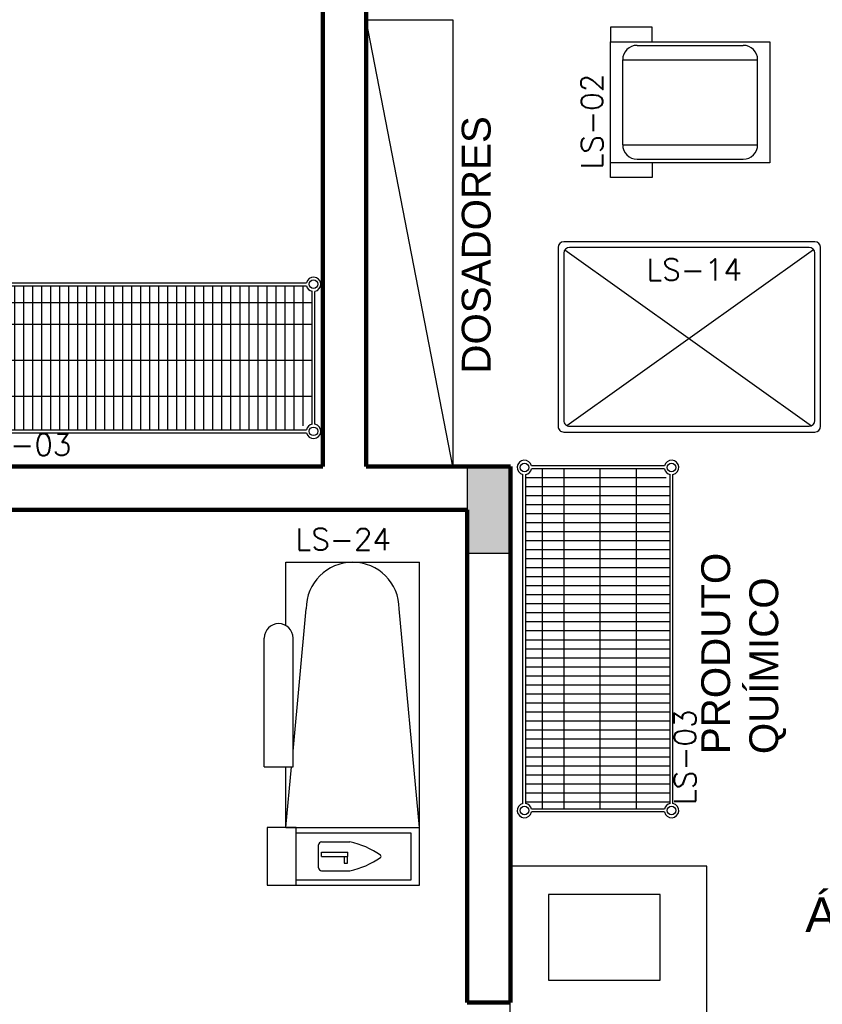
# Model space of a CAD drawing. Header units: metres. Extents: x -44 to 208, y -13 to 238.
# Tile 65 of 154: x 28.82 to 31.61, y 104.01 to 107.43. Entities that reach past the tile are written whole.
import ezdxf

# ---------------------------------------------------------------- set-up
doc = ezdxf.new("R2010")
doc.units = ezdxf.units.M
doc.header["$MEASUREMENT"] = 0
doc.layers.add('ALV-ALT', color=7, linetype='Continuous', lineweight=90)
for name, color, linetype in [('EST-LAJ', 6, 'Continuous'), ('HTC-EST', 253, 'Continuous'), ('HTC-PIS', 8, 'Continuous'), ('TXT-AMB', 25, 'Continuous'), ('TXT-ESP', 40, 'Continuous')]:
    doc.layers.add(name, color=color, linetype=linetype)
doc.styles.add('20--4-0', font='romans.shx', dxfattribs={"height": 0.08})
doc.styles.add('Texto Ambiente 1-50', font='arial.ttf', dxfattribs={"height": 0.12})
doc.styles.add('Texto Especificacao 1-50', font='arial.ttf', dxfattribs={"height": 0.1})

# ---------------------------------------------------------------- blocks, each defined once
blk = doc.blocks.new('LS-24')
for p, q in [((-153.9977, 59.9637), (-153.5353, 59.9637)), ((-153.9977, 59.7438), (-153.9977, 59.9637)), ((-153.5353, 59.0437), (-153.5353, 59.9637)), ((-153.9733, 59.309), (-153.9277, 59.8025)), ((-153.5353, 59.0437), (-153.6053, 59.8025)), ((-154.0732, 59.2542), (-154.0732, 59.7009)), ((-153.9733, 59.2542), (-153.9733, 59.7009)), ((-154.0732, 59.2542), (-153.9733, 59.2542)), ((-153.9977, 59.0437), (-153.9783, 59.2542)), ((-153.9977, 59.0437), (-153.9977, 59.2542)), ((-153.9977, 59.0437), (-153.5353, 59.0437)), ((-153.5353, 58.8437), (-153.5353, 59.0437)), ((-153.8845, 58.9039), (-153.8845, 58.9839)), ((-153.8745, 58.9939), (-153.7762, 58.9939)), ((-153.8745, 58.9439), (-153.8745, 58.9589)), ((-153.8745, 58.9589), (-153.7838, 58.9589)), ((-153.8745, 58.9439), (-153.7838, 58.9439)), ((-153.7956, 58.942), (-153.7956, 58.92)), ((-153.7841, 58.942), (-153.7956, 58.942)), ((-153.7841, 58.92), (-153.7841, 58.942)), ((-153.7838, 58.9439), (-153.7838, 58.9589)), ((-153.7956, 58.92), (-153.7841, 58.92)), ((-153.8745, 58.8939), (-153.7762, 58.8939)), ((-153.9977, 58.8437), (-153.5353, 58.8437))]:
    blk.add_line(p, q)
blk.add_lwpolyline([(-154.0632, 58.8437), (-153.9625, 58.8437), (-153.9625, 59.0437), (-154.0632, 59.0437)], close=True)
blk.add_lwpolyline([(-153.9625, 58.8628), (-153.5634, 58.8628), (-153.5634, 59.0244), (-153.9625, 59.0244)])
for centre, radius, start, end in [((-153.7665, 59.8025), 0.1612, 360, 180), ((-154.0232, 59.7009), 0.05, 0, 180), ((-153.8745, 58.9839), 0.01, 90, 180), ((-153.8345, 58.7139), 0.286, 54.9334, 78.2364), ((-153.8345, 59.1739), 0.286, 281.7636, 305.0666), ((-153.6731, 58.9439), 0.005, 305.0666, 54.9334), ((-153.8745, 58.9039), 0.01, 180, 270)]:
    blk.add_arc(centre, radius, start, end)
at = {"style": '20--4-0', "text_generation_flag": 6}
blk.add_text('LS-24', height=0.075, rotation=180, dxfattribs=at).set_placement((-153.9648, 60.0061))
blk = doc.blocks.new('LS-14')
for p, q in [((-152.1924, 49.622), (-152.1924, 48.752)), ((-151.5524, 49.642), (-152.1724, 49.642)), ((-151.5552, 48.7619), (-152.1654, 49.6172)), ((-151.5724, 49.622), (-152.1524, 49.622)), ((-151.5324, 48.752), (-151.5324, 49.622)), ((-152.1724, 49.602), (-152.1724, 48.772)), ((-152.1642, 48.7558), (-151.5544, 49.6106)), ((-151.5524, 48.772), (-151.5524, 49.602)), ((-152.1724, 48.732), (-151.5524, 48.732)), ((-152.1524, 48.752), (-151.5724, 48.752))]:
    blk.add_line(p, q)
for centre, start, end in [((-152.1724, 49.622), 90, 180), ((-152.1524, 49.602), 90, 180), ((-151.5724, 49.602), 0, 90), ((-151.5524, 49.622), 0, 90), ((-152.1524, 48.772), 180, 270), ((-151.5724, 48.772), 270, 0), ((-152.1724, 48.752), 180, 270), ((-151.5524, 48.752), 270, 0)]:
    blk.add_arc(centre, 0.02, start, end)
at = {"style": '20--4-0'}
blk.add_text('LS-14', height=0.075, rotation=90, dxfattribs=at).set_placement((-152.0583, 49.0382))
blk = doc.blocks.new('LS-02')
for p, q in [((-153.9427, 52.6396), (-153.9427, 52.5896)), ((-153.7977, 52.6396), (-153.9427, 52.6396)), ((-153.7977, 52.5896), (-153.7977, 52.6396)), ((-153.8502, 52.5769), (-153.4822, 52.5769)), ((-153.9002, 52.2323), (-153.9002, 52.5269)), ((-153.9002, 52.5269), (-153.4322, 52.5269)), ((-153.4322, 52.2323), (-153.4322, 52.5269)), ((-153.9002, 52.2323), (-153.4322, 52.2323)), ((-153.8502, 52.1823), (-153.4822, 52.1823)), ((-153.9427, 52.1192), (-153.9427, 52.1696)), ((-153.7977, 52.1696), (-153.7977, 52.1192)), ((-153.7977, 52.1192), (-153.9427, 52.1192))]:
    blk.add_line(p, q)
blk.add_lwpolyline([(-153.3897, 52.1696), (-153.9427, 52.1696), (-153.9427, 52.5896), (-153.3897, 52.5896)], close=True)
for centre, start, end in [((-153.8502, 52.5269), 90, 180), ((-153.4822, 52.5269), 0, 90), ((-153.8502, 52.2323), 180, 270), ((-153.4822, 52.2323), 270, 0)]:
    blk.add_arc(centre, 0.05, start, end)
at = {"style": '20--4-0'}
blk.add_text('LS-02', height=0.075, rotation=90, dxfattribs=at).set_placement((-153.9691, 52.1474))
blk = doc.blocks.new('LS-19')
for p, q in [((-133.1754, 59.67), (-133.8587, 59.67)), ((-133.8587, 59.67), (-133.8587, 59.0725)), ((-133.1754, 58.0044), (-133.1754, 59.67)), ((-133.3377, 59.5712), (-133.7248, 59.5712)), ((-133.7248, 59.5712), (-133.7248, 59.275)), ((-133.3377, 59.275), (-133.3377, 59.5712)), ((-133.7248, 59.275), (-133.3377, 59.275))]:
    blk.add_line(p, q)
blk = doc.blocks.new('LS-03')
for p, q in [((-19.2767, 20.4556), (-18.1357, 20.4556)), ((-19.3062, 19.965), (-19.3062, 20.4261)), ((-19.2962, 19.965), (-19.2962, 20.4261)), ((-19.2767, 20.4456), (-18.1357, 20.4456)), ((-19.2723, 20.0581), (-19.2723, 20.4456)), ((-19.241, 20.0581), (-19.241, 20.4456)), ((-19.2098, 20.0581), (-19.2098, 20.4456)), ((-19.1785, 20.0581), (-19.1785, 20.4456)), ((-19.1473, 20.0581), (-19.1473, 20.4456)), ((-19.116, 20.0581), (-19.116, 20.4456)), ((-19.0848, 20.0581), (-19.0848, 20.4456)), ((-19.0535, 20.0581), (-19.0535, 20.4456)), ((-19.0223, 20.0581), (-19.0223, 20.4456)), ((-18.991, 20.0581), (-18.991, 20.4456)), ((-18.9598, 20.0581), (-18.9598, 20.4456)), ((-18.9285, 20.0581), (-18.9285, 20.4456)), ((-18.8973, 20.0581), (-18.8973, 20.4456)), ((-18.866, 20.0581), (-18.866, 20.4456)), ((-18.8348, 19.9456), (-18.8348, 20.4456)), ((-18.8035, 19.9456), (-18.8035, 20.4456)), ((-18.7723, 19.9456), (-18.7723, 20.4456)), ((-18.741, 19.9456), (-18.741, 20.4456)), ((-18.7098, 19.9456), (-18.7098, 20.4456)), ((-18.6785, 19.9456), (-18.6785, 20.4456)), ((-18.6473, 19.9456), (-18.6473, 20.4456)), ((-18.616, 19.9456), (-18.616, 20.4456)), ((-18.5848, 19.9456), (-18.5848, 20.4456)), ((-18.5535, 19.9456), (-18.5535, 20.4456)), ((-18.5223, 19.9456), (-18.5223, 20.4456)), ((-18.491, 19.9456), (-18.491, 20.4456)), ((-18.4598, 19.9456), (-18.4598, 20.4456)), ((-18.4285, 19.9456), (-18.4285, 20.4456)), ((-18.3973, 19.9456), (-18.3973, 20.4456)), ((-18.366, 19.9456), (-18.366, 20.4456)), ((-18.3348, 19.9456), (-18.3348, 20.4456)), ((-18.3035, 19.9456), (-18.3035, 20.4456)), ((-18.2723, 19.9456), (-18.2723, 20.4456)), ((-18.241, 19.9456), (-18.241, 20.4456)), ((-18.2098, 19.9456), (-18.2098, 20.4456)), ((-18.1785, 19.9456), (-18.1785, 20.4456)), ((-18.1473, 19.9597), (-18.1473, 20.4456)), ((-18.1162, 19.965), (-18.1162, 20.4261)), ((-18.1062, 19.965), (-18.1062, 20.4261)), ((-19.2962, 20.3876), (-18.1162, 20.3876)), ((-19.2962, 20.3126), (-18.1162, 20.3126)), ((-19.2962, 20.1876), (-18.1162, 20.1876)), ((-19.2962, 20.0626), (-18.1162, 20.0626)), ((-19.2723, 19.9456), (-19.2723, 20.0626)), ((-19.241, 19.9456), (-19.241, 20.0626)), ((-19.2098, 19.9456), (-19.2098, 20.0626)), ((-19.1785, 19.9456), (-19.1785, 20.0626)), ((-19.1473, 19.9456), (-19.1473, 20.0626)), ((-19.116, 19.9456), (-19.116, 20.0626)), ((-19.0848, 19.9456), (-19.0848, 20.0626)), ((-19.0535, 19.9456), (-19.0535, 20.0626)), ((-19.0223, 19.9456), (-19.0223, 20.0626)), ((-18.991, 19.9456), (-18.991, 20.0626)), ((-18.9598, 19.9456), (-18.9598, 20.0626)), ((-18.9285, 19.9456), (-18.9285, 20.0626)), ((-18.8973, 19.9456), (-18.8973, 20.0626)), ((-18.866, 19.9456), (-18.866, 20.0626)), ((-19.2767, 19.9456), (-18.1357, 19.9456)), ((-19.2767, 19.9356), (-18.1357, 19.9356))]:
    blk.add_line(p, q)
for centre in [(-19.3012, 20.4506), (-18.1112, 20.4506), (-19.3012, 19.9406), (-18.1112, 19.9406)]:
    blk.add_circle(centre, 0.015)
for centre, start, end in [((-19.3012, 20.4506), 11.537, 258.463), ((-18.1112, 20.4506), 281.537, 168.463), ((-19.3012, 20.4506), 281.537, 348.463), ((-18.1112, 20.4506), 191.537, 258.463), ((-19.3012, 19.9406), 101.537, 348.463), ((-19.3012, 19.9406), 11.537, 78.463), ((-18.1112, 19.9406), 191.537, 78.463), ((-18.1112, 19.9406), 101.537, 168.463)]:
    blk.add_arc(centre, 0.025, start, end)
at = {"style": '20--4-0'}
blk.add_text('LS-03', height=0.075, dxfattribs=at).set_placement((-19.2817, 19.8567))
blk = doc.blocks.new('A$C6031014A')
at = {"layer": 'HTC-PIS'}
h = blk.add_hatch(color=256, dxfattribs=at)
h.dxf.hatch_style = 1
h.paths.add_polyline_path([(7, -5.15), (6.85, -5.15), (6.85, -5.45), (7, -5.45)])
at = {"layer": 'EST-LAJ'}
blk.add_lwpolyline([(7, -5.15), (6.85, -5.15), (6.85, -5.45), (7, -5.45), (7, -5.15)], close=True, dxfattribs=at)

msp = doc.modelspace()

# ---------------------------------------------------------------- linework, layer by layer
at = {"layer": 'ALV-ALT'}
for p, q in [((29.8759, 105.8756), (29.8759, 107.5753)), ((30.0259, 107.5753), (30.0259, 105.8753)), ((24.9759, 105.8756), (29.8759, 105.8756)), ((30.0259, 105.8753), (30.5259, 105.8753)), ((30.5259, 105.8753), (30.5259, 104.0168)), ((30.3759, 105.7253), (24.9759, 105.7256)), ((30.3759, 104.0168), (30.3759, 105.7253)), ((30.5259, 104.0168), (30.3759, 104.0168))]:
    msp.add_line(p, q, dxfattribs=at)
at = {"layer": 'HTC-EST'}
msp.add_line((30.3259, 105.8753), (30.0259, 107.4253), dxfattribs=at)
msp.add_lwpolyline([(30.3259, 105.8753), (30.0259, 105.8753), (30.0259, 107.4253), (30.3259, 107.4253)], close=True, dxfattribs=at)

# ---------------------------------------------------------------- block references
at = {"layer": 'EST-LAJ'}
msp.add_blockref('A$C6031014A', (23.5259, 111.0253), dxfattribs=at)
at = {"layer": 'HTC-EST'}
for name, p in [('LS-02', (184.8155, 54.7594)), ('LS-03', (47.9546, 86.0572)), ('LS-24', (183.7457, 45.58)), ('LS-19', (164.3826, 44.82))]:
    msp.add_blockref(name, p, dxfattribs=at)
for name, p, rotation in [('LS-14', (-18.0406, -45.537), 270), ('LS-03', (51.0253, 123.9839), 90.00000000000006)]:
    msp.add_blockref(name, p, dxfattribs=dict(at, rotation=rotation))

# ---------------------------------------------------------------- texts
at = {"layer": 'TXT-AMB', "insert": (31.5486, 104.3819), "char_height": 0.12, "width": 2.887209, "attachment_point": 1, "style": 'Texto Ambiente 1-50'}
msp.add_mtext('ÁREA SUJA', dxfattribs=at)
at = {"layer": 'TXT-ESP', "char_height": 0.1, "width": 1.981364, "attachment_point": 1, "rotation": 90, "style": 'Texto Especificacao 1-50'}
for s, insert in [('DOSADORES', (30.3574, 106.198)), ('PRODUTO \\PQUÍMICO ', (31.1878, 104.8783))]:
    msp.add_mtext(s, dxfattribs=dict(at, insert=insert))

doc.saveas('drawing.dxf')
